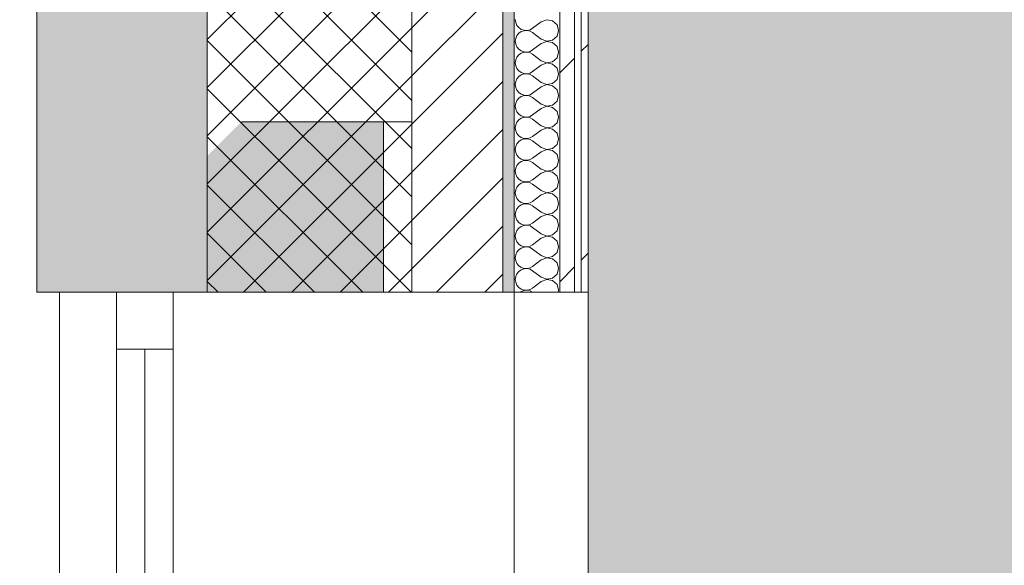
# Model space of a CAD drawing. Header units: millimetres. Extents: x -40968 to 13979, y -19284 to 4746.
# Tile 201 of 256: x -2116 to -1250, y -10899 to -10419. Entities that reach past the tile are written whole.
import ezdxf

# ---------------------------------------------------------------- set-up
doc = ezdxf.new("R2010")
doc.units = ezdxf.units.MM
doc.header["$MEASUREMENT"] = 0
doc.linetypes.add('Wipeout_Contour', pattern=[1000, 0, -1000])
for name, color, linetype in [('12_FAÇ_Façana', 7, 'Continuous'), ('Nuevo_08_E_Envans secs', 7, 'Continuous'), ('Nuevo_14_PAV_Soft Light Grey 0554', 7, 'Continuous'), ('Ventanas Archicad', 7, 'Continuous')]:
    doc.layers.add(name, color=color, linetype=linetype)
for name, color, linetype, lineweight in [('12_FAÇ_Façana_Pluma_Nº__1', 7, 'Continuous', 5), ('12_FAÇ_Façana_Pluma_Nº__2', 8, 'Continuous', 5), ('12_FAÇ_Façana_Pluma_Nº__7', 7, 'Continuous', 5), ('Nuevo_08_E_Envans secs_Pluma_Nº__1', 7, 'Continuous', 5), ('Ventanas Archicad_Pluma_Nº__1', 7, 'Continuous', 5), ('Ventanas Archicad_Pluma_Nº__7', 7, 'Continuous', 5)]:
    doc.layers.add(name, color=color, linetype=linetype, lineweight=lineweight)
for name, color, linetype, lineweight, true_color in [('12_FAÇ_Façana_Pluma_Nº__102', 7, 'Continuous', 5, 0xcccccc), ('12_FAÇ_Façana_Pluma_Nº__174', 7, 'Continuous', 13, 0xe4ad2c), ('12_FAÇ_Façana_Pluma_Nº__176', 7, 'Continuous', 15, 0x93a0c6), ('Nuevo_08_E_Envans secs_Pluma_Nº__102', 7, 'Continuous', 5, 0xcccccc), ('Nuevo_08_E_Envans secs_Pluma_Nº__171', 171, 'Continuous', 13, 0xaaaaff), ('Nuevo_08_E_Envans secs_Pluma_Nº__177', 7, 'Continuous', 15, 0xf7e046), ('Nuevo_14_PAV_Soft Light Grey 0554_Pluma_Nº__245', 7, 'Continuous', 13, 0xe8e8e8)]:
    doc.layers.add(name, color=color, linetype=linetype, lineweight=lineweight, true_color=true_color)
pattern_1 = [(45, (0, 0), (-183.848, 183.848), [195, -65]), (45, (7e-14, 183.85), (-183.848, 183.848), [195, -65])]

# ---------------------------------------------------------------- blocks, each defined once
blk = doc.blocks.new('Forjado_1_1', base_point=(-23046.79, -1194.06))
at = {"layer": 'Nuevo_14_PAV_Soft Light Grey 0554_Pluma_Nº__245', "linetype": 'Continuous', "lineweight": 0, "true_color": 0xe8e8e8}
h = blk.add_hatch(color=254, dxfattribs=at)
h.paths.add_polyline_path([(-23046.79, -1194.06), (-1631.11, -1193.63), (-1631.11, -6938.97), (-1556.11, -6938.97), (-1556.11, -7503.98), (-1616.26, -7503.98), (-1616.05, -11935.98), (-1564.89, -11935.98), (-1564.89, -12491.98), (-2024.11, -12491.98), (-2024.11, -12338.98), (-6997.39, -12338.98), (-6997.39, -12391.98), (-3637.68, -12391.98), (-3638.94, -13690.72), (-3644.87, -17130.96), (428.17, -17130.98), (428.89, -16788.98), (778.89, -16788.98), (778.35, -17142.97), (2622.91, -17145.82), (2623.01, -17079.79), (3389.91, -17080.98), (3389.61, -17276.98), (5489.84, -17280.21), (5489.84, -17141.49), (5763.89, -17141.49), (5763.89, -16738.98), (6378.89, -16738.98), (6378.89, -12488.98), (5778.89, -12488.98), (5779.74, -11938.87), (6782.11, -11938.85), (6782.11, -9207.42), (6082.11, -9207.42), (6016.11, -7504.98), (6016.11, -9073.42), (2073.42, -9073.42), (2073.42, -5267.32), (5998.89, -5267.32), (5998.89, -1708.98), (5884.89, -967.98), (7332.11, -967.98), (7332.11, 1999.55), (-28277.4, 1999.55), (-23028.39, 1969.01)])
h.paths.add_polyline_path([(492.89, -5267.32), (1951.42, -5267.32), (1951.42, -9073.42), (492.89, -9073.42)], flags=0)
at = {"layer": 'Nuevo_14_PAV_Soft Light Grey 0554_Pluma_Nº__245', "color": 254, "linetype": 'Continuous', "lineweight": 13, "true_color": 0xe8e8e8, "flags": 128}
blk.add_lwpolyline([(428.17, -17130.98), (-3644.87, -17130.96), (-3638.94, -13690.72), (-3637.68, -12391.98), (-6997.39, -12391.98), (-6997.39, -12338.98), (-2024.11, -12338.98), (-2024.11, -12491.98), (-1564.89, -12491.98), (-1564.89, -11935.98), (-1616.05, -11935.98), (-1616.26, -7503.98), (-1556.11, -7503.98), (-1556.11, -6938.97), (-1631.11, -6938.97), (-1631.11, -1193.63), (-23046.79, -1194.06)], dxfattribs=at)
blk = doc.blocks.new('Muro_1_1', base_point=(-1681.11, -1193.98))
at = {"layer": '12_FAÇ_Façana_Pluma_Nº__102', "linetype": 'Continuous', "lineweight": 0, "true_color": 0xe5e5e5}
blk.add_hatch(color=254, dxfattribs=at).paths.add_polyline_path([(-2101.11, -10658.98), (-1951.11, -10658.98), (-1951.11, -7438.98), (-1971.11, -7438.98), (-1971.11, -6988.97), (-1951.11, -6988.97), (-1951.11, -1638.98), (-2101.11, -1638.98)])
at = {"layer": '12_FAÇ_Façana_Pluma_Nº__174', "linetype": 'Continuous', "lineweight": 13, "true_color": 0xe4ad2c}
h = blk.add_hatch(dxfattribs=at)
h.set_pattern_fill('SATE_Aislamiento_0001', color=42, style=0, pattern_type=2)
h.set_pattern_definition([(45, (0, 0), (-21.2132, 21.2132), []), (135, (0, 0), (21.2132, 21.2132), [])])
h.paths.add_polyline_path([(-1951.11, -7438.98), (-1951.11, -10658.98), (-1771.11, -10658.98), (-1771.11, -7438.98)])
at = {"layer": '12_FAÇ_Façana_Pluma_Nº__176', "linetype": 'Continuous', "lineweight": 0, "true_color": 0x495063}
blk.add_hatch(color=251, dxfattribs=at).paths.add_polyline_path([(-1691.11, -7438.98), (-1691.11, -10658.98), (-1681.11, -10658.98), (-1681.11, -7438.98)])
at = {"layer": '12_FAÇ_Façana_Pluma_Nº__2', "linetype": 'Continuous', "lineweight": 5}
h = blk.add_hatch(dxfattribs=at)
h.set_pattern_fill('Ceramic_0001', color=8, style=0, pattern_type=2)
h.set_pattern_definition([(45, (0, 0), (-21.2132, 21.2132), [])])
h.paths.add_polyline_path([(-1771.11, -7438.98), (-1771.11, -10658.98), (-1691.11, -10658.98), (-1691.11, -7438.98)])
at = {"layer": '12_FAÇ_Façana_Pluma_Nº__7', "color": 7, "linetype": 'Continuous', "lineweight": 5}
for p, q in [((-1951.11, -7438.98), (-1951.11, -10658.98)), ((-1771.11, -10658.98), (-1771.11, -7438.98)), ((-1691.11, -10658.98), (-1691.11, -7438.98))]:
    blk.add_line(p, q, dxfattribs=at)
at = {"layer": '12_FAÇ_Façana_Pluma_Nº__7', "color": 7, "linetype": 'Continuous', "lineweight": 5, "flags": 128}
for points in [[(-2101.11, -1638.98), (-2101.11, -10658.98)], [(-1681.11, -10658.98), (-1681.11, -7438.98)], [(-2101.11, -10658.98), (-2071.11, -10658.98)], [(-1951.11, -10658.98), (-1921.11, -10658.98)]]:
    blk.add_lwpolyline(points, dxfattribs=at)
blk = doc.blocks.new('Ventana Vertical Multi-Faja 27_7')
at = {"layer": 'Ventanas Archicad_Pluma_Nº__1', "color": 7, "linetype": 'Continuous', "lineweight": 5}
for p, q in [((-600, 50), (600, 50)), ((-550, 0), (550, 0)), ((550, -50), (550, 0)), ((550, 0), (600, 0)), ((-550, -25), (550, -25)), ((550, -50), (-550, -50)), ((600, -50), (550, -50)), ((600, -260), (600, -235)), ((-600, -350), (600, -350))]:
    blk.add_line(p, q, dxfattribs=at)
at = {"layer": 'Ventanas Archicad_Pluma_Nº__7', "color": 7, "linetype": 'Continuous', "lineweight": 5}
for p, q in [((600, 50), (600, 40)), ((600, 40), (600, 0)), ((600, 40), (600, 0)), ((600, 0), (600, -50)), ((600, 0), (600, -50)), ((600, 0), (600, -50)), ((600, 0), (600, -50)), ((600, -50), (600, -110)), ((600, -50), (600, -110)), ((600, -110), (600, -235)), ((600, -110), (600, -235)), ((600, -260), (600, -340)), ((600, -340), (600, -350))]:
    blk.add_line(p, q, dxfattribs=at)
blk = doc.blocks.new('Muro_19_1', base_point=(-1681.11, -10658.98))
at = {"layer": '12_FAÇ_Façana', "linetype": 'Continuous', "lineweight": 0, "true_color": 0x000000}
h = blk.add_hatch(dxfattribs=at)
h.set_pattern_fill('Yeso_0001', color=18, style=0, pattern_type=2)
h.set_pattern_definition([(0, (0, 0), (0, 75), [0, -75])])
h.paths.add_polyline_path([(-1771.11, -10658.98), (-1771.11, -10508.98), (-1796.11, -10508.98), (-1796.11, -10658.98)])
at = {"layer": '12_FAÇ_Façana_Pluma_Nº__102', "linetype": 'Continuous', "lineweight": 0, "true_color": 0xe5e5e5}
blk.add_hatch(color=254, dxfattribs=at).paths.add_polyline_path([(-1921.11, -10508.98), (-2071.11, -10658.98), (-1796.11, -10658.98), (-1796.11, -10508.98)])
at = {"layer": '12_FAÇ_Façana_Pluma_Nº__1', "color": 7, "linetype": 'Continuous', "lineweight": 5}
for p, q in [((-1796.11, -10508.98), (-1771.11, -10508.98)), ((-1796.11, -10658.98), (-1796.11, -10508.98)), ((-1771.11, -10508.98), (-1771.11, -10658.98)), ((-1771.11, -10658.98), (-1796.11, -10658.98))]:
    blk.add_line(p, q, dxfattribs=at)
at = {"layer": '12_FAÇ_Façana_Pluma_Nº__7', "color": 7, "linetype": 'Continuous', "lineweight": 5}
for p, q in [((-1921.11, -10508.98), (-1796.11, -10508.98)), ((-2081.11, -10658.98), (-2071.11, -10658.98)), ((-2071.11, -10658.98), (-2031.11, -10658.98)), ((-2071.11, -10658.98), (-2031.11, -10658.98)), ((-2031.11, -10658.98), (-1981.11, -10658.98)), ((-2031.11, -10658.98), (-1981.11, -10658.98)), ((-1981.11, -10658.98), (-1921.11, -10658.98)), ((-1981.11, -10658.98), (-1921.11, -10658.98)), ((-1921.11, -10658.98), (-1796.11, -10658.98)), ((-1921.11, -10658.98), (-1796.11, -10658.98)), ((-1771.11, -10658.98), (-1691.11, -10658.98)), ((-1691.11, -10658.98), (-1681.11, -10658.98))]:
    blk.add_line(p, q, dxfattribs=at)
at = {"layer": 'Ventanas Archicad', "color": 253, "linetype": 'Continuous', "lineweight": 5, "true_color": 0xa4a4a6, "zscale": 1000, "rotation": 90.00000000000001}
blk.add_blockref('Ventana Vertical Multi-Faja 27_7', (-2031.11, -11258.98), dxfattribs=at)
blk = doc.blocks.new('*X363')
at = {"layer": 'Nuevo_08_E_Envans secs_Pluma_Nº__102', "color": 254, "linetype": 'Continuous', "lineweight": 5, "true_color": 0xcccccc}
for p, q in [((-1680.16, -10419.05), (-1679.79, -10421.65)), ((-1652.44, -10419.09), (-1657.3, -10420.95)), ((-1647.33, -10420.05), (-1652.44, -10419.09)), ((-1679.79, -10421.65), (-1678.73, -10424.05)), ((-1678.73, -10424.05), (-1677.06, -10426.08)), ((-1677.06, -10426.08), (-1674.89, -10427.57)), ((-1674.89, -10427.57), (-1672.4, -10428.41)), ((-1669.78, -10428.53), (-1667.22, -10427.94)), ((-1667.22, -10427.94), (-1664.92, -10426.67)), ((-1657.3, -10420.95), (-1664.92, -10426.67)), ((-1643.48, -10423.56), (-1647.33, -10420.05)), ((-1642.06, -10428.57), (-1643.48, -10423.56)), ((-1679.79, -10435.49), (-1680.16, -10438.1)), ((-1678.73, -10433.09), (-1679.79, -10435.49)), ((-1677.06, -10431.06), (-1678.73, -10433.09)), ((-1674.89, -10429.58), (-1677.06, -10431.06)), ((-1672.4, -10428.74), (-1674.89, -10429.58)), ((-1672.4, -10428.41), (-1669.78, -10428.53)), ((-1669.78, -10428.61), (-1672.4, -10428.74)), ((-1667.22, -10429.2), (-1669.78, -10428.61)), ((-1664.92, -10430.48), (-1667.22, -10429.2)), ((-1657.3, -10436.19), (-1664.92, -10430.48)), ((-1657.3, -10436.19), (-1652.44, -10438.06)), ((-1647.33, -10437.09), (-1643.48, -10433.58)), ((-1643.48, -10433.58), (-1642.06, -10428.57)), ((-1680.16, -10438.1), (-1679.79, -10440.7)), ((-1679.79, -10440.7), (-1678.73, -10443.1)), ((-1678.73, -10443.1), (-1677.06, -10445.13)), ((-1677.06, -10445.13), (-1674.89, -10446.61)), ((-1657.3, -10440), (-1664.92, -10445.71)), ((-1652.44, -10438.13), (-1657.3, -10440)), ((-1652.44, -10438.06), (-1647.33, -10437.09)), ((-1647.33, -10439.1), (-1652.44, -10438.13)), ((-1643.48, -10442.61), (-1647.33, -10439.1)), ((-1642.06, -10447.62), (-1643.48, -10442.61)), ((-1678.73, -10452.14), (-1679.79, -10454.54)), ((-1677.06, -10450.11), (-1678.73, -10452.14)), ((-1674.89, -10448.62), (-1677.06, -10450.11)), ((-1674.89, -10446.61), (-1672.4, -10447.45)), ((-1672.4, -10447.78), (-1674.89, -10448.62)), ((-1672.4, -10447.45), (-1669.78, -10447.58)), ((-1669.78, -10447.66), (-1672.4, -10447.78)), ((-1669.78, -10447.58), (-1667.22, -10446.99)), ((-1667.22, -10448.25), (-1669.78, -10447.66)), ((-1667.22, -10446.99), (-1664.92, -10445.71)), ((-1664.92, -10449.52), (-1667.22, -10448.25)), ((-1657.3, -10455.24), (-1664.92, -10449.52)), ((-1647.33, -10456.14), (-1643.48, -10452.63)), ((-1643.48, -10452.63), (-1642.06, -10447.62)), ((-1679.79, -10454.54), (-1680.16, -10457.14)), ((-1680.16, -10457.14), (-1679.79, -10459.75)), ((-1679.79, -10459.75), (-1678.73, -10462.15)), ((-1678.73, -10462.15), (-1677.06, -10464.17)), ((-1657.3, -10459.05), (-1664.92, -10464.76)), ((-1657.3, -10455.24), (-1652.44, -10457.1)), ((-1652.44, -10457.18), (-1657.3, -10459.05)), ((-1652.44, -10457.1), (-1647.33, -10456.14)), ((-1647.33, -10458.15), (-1652.44, -10457.18)), ((-1643.48, -10461.66), (-1647.33, -10458.15)), ((-1642.06, -10466.67), (-1643.48, -10461.66)), ((-1678.73, -10471.18), (-1679.79, -10473.59)), ((-1677.06, -10469.16), (-1678.73, -10471.18)), ((-1677.06, -10464.17), (-1674.89, -10465.66)), ((-1674.89, -10467.67), (-1677.06, -10469.16)), ((-1674.89, -10465.66), (-1672.4, -10466.5)), ((-1672.4, -10466.83), (-1674.89, -10467.67)), ((-1672.4, -10466.5), (-1669.78, -10466.63)), ((-1669.78, -10466.71), (-1672.4, -10466.83)), ((-1669.78, -10466.63), (-1667.22, -10466.03)), ((-1667.22, -10467.3), (-1669.78, -10466.71)), ((-1667.22, -10466.03), (-1664.92, -10464.76)), ((-1664.92, -10468.57), (-1667.22, -10467.3)), ((-1657.3, -10474.29), (-1664.92, -10468.57)), ((-1643.48, -10471.67), (-1642.06, -10466.67)), ((-1679.79, -10473.59), (-1680.16, -10476.19)), ((-1680.16, -10476.19), (-1679.79, -10478.79)), ((-1679.79, -10478.79), (-1678.73, -10481.2)), ((-1657.3, -10478.1), (-1664.92, -10483.81)), ((-1657.3, -10474.29), (-1652.44, -10476.15)), ((-1652.44, -10476.23), (-1657.3, -10478.1)), ((-1652.44, -10476.15), (-1647.33, -10475.19)), ((-1647.33, -10477.2), (-1652.44, -10476.23)), ((-1647.33, -10475.19), (-1643.48, -10471.67)), ((-1643.48, -10480.71), (-1647.33, -10477.2)), ((-1678.73, -10481.2), (-1677.06, -10483.22)), ((-1677.06, -10488.21), (-1678.73, -10490.23)), ((-1677.06, -10483.22), (-1674.89, -10484.71)), ((-1674.89, -10486.72), (-1677.06, -10488.21)), ((-1674.89, -10484.71), (-1672.4, -10485.55)), ((-1672.4, -10485.88), (-1674.89, -10486.72)), ((-1672.4, -10485.55), (-1669.78, -10485.68)), ((-1669.78, -10485.75), (-1672.4, -10485.88)), ((-1669.78, -10485.68), (-1667.22, -10485.08)), ((-1667.22, -10486.35), (-1669.78, -10485.75)), ((-1667.22, -10485.08), (-1664.92, -10483.81)), ((-1664.92, -10487.62), (-1667.22, -10486.35)), ((-1657.3, -10493.33), (-1664.92, -10487.62)), ((-1642.06, -10485.71), (-1643.48, -10480.71)), ((-1643.48, -10490.72), (-1642.06, -10485.71)), ((-1679.79, -10492.64), (-1680.16, -10495.24)), ((-1680.16, -10495.24), (-1679.79, -10497.84)), ((-1678.73, -10490.23), (-1679.79, -10492.64)), ((-1657.3, -10497.14), (-1664.92, -10502.86)), ((-1657.3, -10493.33), (-1652.44, -10495.2)), ((-1652.44, -10495.28), (-1657.3, -10497.14)), ((-1652.44, -10495.2), (-1647.33, -10494.23)), ((-1647.33, -10496.24), (-1652.44, -10495.28)), ((-1647.33, -10494.23), (-1643.48, -10490.72)), ((-1643.48, -10499.75), (-1647.33, -10496.24)), ((-1679.79, -10497.84), (-1678.73, -10500.25)), ((-1678.73, -10500.25), (-1677.06, -10502.27)), ((-1677.06, -10502.27), (-1674.89, -10503.76)), ((-1674.89, -10505.77), (-1677.06, -10507.26)), ((-1674.89, -10503.76), (-1672.4, -10504.6)), ((-1672.4, -10504.93), (-1674.89, -10505.77)), ((-1672.4, -10504.6), (-1669.78, -10504.72)), ((-1669.78, -10504.8), (-1672.4, -10504.93)), ((-1669.78, -10504.72), (-1667.22, -10504.13)), ((-1667.22, -10505.4), (-1669.78, -10504.8)), ((-1667.22, -10504.13), (-1664.92, -10502.86)), ((-1664.92, -10506.67), (-1667.22, -10505.4)), ((-1642.06, -10504.76), (-1643.48, -10499.75)), ((-1643.48, -10509.77), (-1642.06, -10504.76)), ((-1679.79, -10511.68), (-1680.16, -10514.29)), ((-1680.16, -10514.29), (-1679.79, -10516.89)), ((-1678.73, -10509.28), (-1679.79, -10511.68)), ((-1677.06, -10507.26), (-1678.73, -10509.28)), ((-1657.3, -10512.38), (-1664.92, -10506.67)), ((-1657.3, -10512.38), (-1652.44, -10514.25)), ((-1652.44, -10514.32), (-1657.3, -10516.19)), ((-1652.44, -10514.25), (-1647.33, -10513.28)), ((-1647.33, -10515.29), (-1652.44, -10514.32)), ((-1647.33, -10513.28), (-1643.48, -10509.77)), ((-1679.79, -10516.89), (-1678.73, -10519.29)), ((-1678.73, -10519.29), (-1677.06, -10521.32)), ((-1677.06, -10521.32), (-1674.89, -10522.8)), ((-1674.89, -10522.8), (-1672.4, -10523.64)), ((-1669.78, -10523.77), (-1667.22, -10523.18)), ((-1667.22, -10523.18), (-1664.92, -10521.9)), ((-1657.3, -10516.19), (-1664.92, -10521.9)), ((-1643.48, -10518.8), (-1647.33, -10515.29)), ((-1642.06, -10523.81), (-1643.48, -10518.8)), ((-1679.79, -10530.73), (-1680.16, -10533.33)), ((-1678.73, -10528.33), (-1679.79, -10530.73)), ((-1677.06, -10526.3), (-1678.73, -10528.33)), ((-1674.89, -10524.81), (-1677.06, -10526.3)), ((-1672.4, -10523.98), (-1674.89, -10524.81)), ((-1672.4, -10523.64), (-1669.78, -10523.77)), ((-1669.78, -10523.85), (-1672.4, -10523.98)), ((-1667.22, -10524.44), (-1669.78, -10523.85)), ((-1664.92, -10525.71), (-1667.22, -10524.44)), ((-1657.3, -10531.43), (-1664.92, -10525.71)), ((-1657.3, -10531.43), (-1652.44, -10533.29)), ((-1647.33, -10532.33), (-1643.48, -10528.82)), ((-1643.48, -10528.82), (-1642.06, -10523.81)), ((-1680.16, -10533.33), (-1679.79, -10535.94)), ((-1679.79, -10535.94), (-1678.73, -10538.34)), ((-1678.73, -10538.34), (-1677.06, -10540.36)), ((-1677.06, -10540.36), (-1674.89, -10541.85)), ((-1657.3, -10535.24), (-1664.92, -10540.95)), ((-1652.44, -10533.37), (-1657.3, -10535.24)), ((-1652.44, -10533.29), (-1647.33, -10532.33)), ((-1647.33, -10534.34), (-1652.44, -10533.37)), ((-1643.48, -10537.85), (-1647.33, -10534.34)), ((-1642.06, -10542.86), (-1643.48, -10537.85)), ((-1678.73, -10547.37), (-1679.79, -10549.78)), ((-1677.06, -10545.35), (-1678.73, -10547.37)), ((-1674.89, -10543.86), (-1677.06, -10545.35)), ((-1674.89, -10541.85), (-1672.4, -10542.69)), ((-1672.4, -10543.02), (-1674.89, -10543.86)), ((-1672.4, -10542.69), (-1669.78, -10542.82)), ((-1669.78, -10542.9), (-1672.4, -10543.02)), ((-1669.78, -10542.82), (-1667.22, -10542.22)), ((-1667.22, -10543.49), (-1669.78, -10542.9)), ((-1667.22, -10542.22), (-1664.92, -10540.95)), ((-1664.92, -10544.76), (-1667.22, -10543.49)), ((-1657.3, -10550.48), (-1664.92, -10544.76)), ((-1647.33, -10551.38), (-1643.48, -10547.86)), ((-1643.48, -10547.86), (-1642.06, -10542.86)), ((-1679.79, -10549.78), (-1680.16, -10552.38)), ((-1680.16, -10552.38), (-1679.79, -10554.98)), ((-1679.79, -10554.98), (-1678.73, -10557.39)), ((-1678.73, -10557.39), (-1677.06, -10559.41)), ((-1657.3, -10554.29), (-1664.92, -10560)), ((-1657.3, -10550.48), (-1652.44, -10552.34)), ((-1652.44, -10552.42), (-1657.3, -10554.29)), ((-1652.44, -10552.34), (-1647.33, -10551.38)), ((-1647.33, -10553.39), (-1652.44, -10552.42)), ((-1643.48, -10556.9), (-1647.33, -10553.39)), ((-1642.06, -10561.9), (-1643.48, -10556.9)), ((-1678.73, -10566.42), (-1679.79, -10568.83)), ((-1677.06, -10564.4), (-1678.73, -10566.42)), ((-1677.06, -10559.41), (-1674.89, -10560.9)), ((-1674.89, -10562.91), (-1677.06, -10564.4)), ((-1674.89, -10560.9), (-1672.4, -10561.74)), ((-1672.4, -10562.07), (-1674.89, -10562.91)), ((-1672.4, -10561.74), (-1669.78, -10561.87)), ((-1669.78, -10561.94), (-1672.4, -10562.07)), ((-1669.78, -10561.87), (-1667.22, -10561.27)), ((-1667.22, -10562.54), (-1669.78, -10561.94)), ((-1667.22, -10561.27), (-1664.92, -10560)), ((-1664.92, -10563.81), (-1667.22, -10562.54)), ((-1657.3, -10569.52), (-1664.92, -10563.81)), ((-1643.48, -10566.91), (-1642.06, -10561.9)), ((-1679.79, -10568.83), (-1680.16, -10571.43)), ((-1680.16, -10571.43), (-1679.79, -10574.03)), ((-1679.79, -10574.03), (-1678.73, -10576.44)), ((-1657.3, -10573.33), (-1664.92, -10579.05)), ((-1657.3, -10569.52), (-1652.44, -10571.39)), ((-1652.44, -10571.47), (-1657.3, -10573.33)), ((-1652.44, -10571.39), (-1647.33, -10570.42)), ((-1647.33, -10572.43), (-1652.44, -10571.47)), ((-1647.33, -10570.42), (-1643.48, -10566.91)), ((-1643.48, -10575.95), (-1647.33, -10572.43)), ((-1678.73, -10576.44), (-1677.06, -10578.46)), ((-1677.06, -10583.45), (-1678.73, -10585.47)), ((-1677.06, -10578.46), (-1674.89, -10579.95)), ((-1674.89, -10581.96), (-1677.06, -10583.45)), ((-1674.89, -10579.95), (-1672.4, -10580.79)), ((-1672.4, -10581.12), (-1674.89, -10581.96)), ((-1672.4, -10580.79), (-1669.78, -10580.91)), ((-1669.78, -10580.99), (-1672.4, -10581.12)), ((-1669.78, -10580.91), (-1667.22, -10580.32)), ((-1667.22, -10581.59), (-1669.78, -10580.99)), ((-1667.22, -10580.32), (-1664.92, -10579.05)), ((-1664.92, -10582.86), (-1667.22, -10581.59)), ((-1657.3, -10588.57), (-1664.92, -10582.86)), ((-1642.06, -10580.95), (-1643.48, -10575.95)), ((-1643.48, -10585.96), (-1642.06, -10580.95)), ((-1679.79, -10587.87), (-1680.16, -10590.48)), ((-1680.16, -10590.48), (-1679.79, -10593.08)), ((-1678.73, -10585.47), (-1679.79, -10587.87)), ((-1657.3, -10592.38), (-1664.92, -10598.1)), ((-1657.3, -10588.57), (-1652.44, -10590.44)), ((-1652.44, -10590.51), (-1657.3, -10592.38)), ((-1652.44, -10590.44), (-1647.33, -10589.47)), ((-1647.33, -10591.48), (-1652.44, -10590.51)), ((-1647.33, -10589.47), (-1643.48, -10585.96)), ((-1643.48, -10594.99), (-1647.33, -10591.48)), ((-1679.79, -10593.08), (-1678.73, -10595.48)), ((-1678.73, -10595.48), (-1677.06, -10597.51)), ((-1677.06, -10597.51), (-1674.89, -10598.99)), ((-1674.89, -10601.01), (-1677.06, -10602.49)), ((-1674.89, -10598.99), (-1672.4, -10599.83)), ((-1672.4, -10600.17), (-1674.89, -10601.01)), ((-1672.4, -10599.83), (-1669.78, -10599.96)), ((-1669.78, -10600.04), (-1672.4, -10600.17)), ((-1669.78, -10599.96), (-1667.22, -10599.37)), ((-1667.22, -10600.63), (-1669.78, -10600.04)), ((-1667.22, -10599.37), (-1664.92, -10598.1)), ((-1664.92, -10601.9), (-1667.22, -10600.63)), ((-1642.06, -10600), (-1643.48, -10594.99)), ((-1643.48, -10605.01), (-1642.06, -10600)), ((-1679.79, -10606.92), (-1680.16, -10609.52)), ((-1680.16, -10609.52), (-1679.79, -10612.13)), ((-1678.73, -10604.52), (-1679.79, -10606.92)), ((-1677.06, -10602.49), (-1678.73, -10604.52)), ((-1657.3, -10607.62), (-1664.92, -10601.9)), ((-1657.3, -10607.62), (-1652.44, -10609.49)), ((-1652.44, -10609.56), (-1657.3, -10611.43)), ((-1652.44, -10609.49), (-1647.33, -10608.52)), ((-1647.33, -10610.53), (-1652.44, -10609.56)), ((-1647.33, -10608.52), (-1643.48, -10605.01)), ((-1679.79, -10612.13), (-1678.73, -10614.53)), ((-1678.73, -10614.53), (-1677.06, -10616.55)), ((-1677.06, -10616.55), (-1674.89, -10618.04)), ((-1674.89, -10618.04), (-1672.4, -10618.88)), ((-1669.78, -10619.01), (-1667.22, -10618.41)), ((-1667.22, -10618.41), (-1664.92, -10617.14)), ((-1657.3, -10611.43), (-1664.92, -10617.14)), ((-1643.48, -10614.04), (-1647.33, -10610.53)), ((-1642.06, -10619.05), (-1643.48, -10614.04)), ((-1679.79, -10625.97), (-1680.16, -10628.57)), ((-1678.73, -10623.56), (-1679.79, -10625.97)), ((-1677.06, -10621.54), (-1678.73, -10623.56)), ((-1674.89, -10620.05), (-1677.06, -10621.54)), ((-1672.4, -10619.21), (-1674.89, -10620.05)), ((-1672.4, -10618.88), (-1669.78, -10619.01)), ((-1669.78, -10619.09), (-1672.4, -10619.21)), ((-1667.22, -10619.68), (-1669.78, -10619.09)), ((-1664.92, -10620.95), (-1667.22, -10619.68)), ((-1657.3, -10626.67), (-1664.92, -10620.95)), ((-1657.3, -10626.67), (-1652.44, -10628.53)), ((-1647.33, -10627.57), (-1643.48, -10624.05)), ((-1643.48, -10624.05), (-1642.06, -10619.05)), ((-1680.16, -10628.57), (-1679.79, -10631.17)), ((-1679.79, -10631.17), (-1678.73, -10633.58)), ((-1678.73, -10633.58), (-1677.06, -10635.6)), ((-1677.06, -10635.6), (-1674.89, -10637.09)), ((-1657.3, -10630.48), (-1664.92, -10636.19)), ((-1652.44, -10628.61), (-1657.3, -10630.48)), ((-1652.44, -10628.53), (-1647.33, -10627.57)), ((-1647.33, -10629.58), (-1652.44, -10628.61)), ((-1643.48, -10633.09), (-1647.33, -10629.58)), ((-1642.06, -10638.1), (-1643.48, -10633.09)), ((-1678.73, -10642.61), (-1679.79, -10645.02)), ((-1677.06, -10640.59), (-1678.73, -10642.61)), ((-1674.89, -10639.1), (-1677.06, -10640.59)), ((-1674.89, -10637.09), (-1672.4, -10637.93)), ((-1672.4, -10638.26), (-1674.89, -10639.1)), ((-1672.4, -10637.93), (-1669.78, -10638.06)), ((-1669.78, -10638.13), (-1672.4, -10638.26)), ((-1669.78, -10638.06), (-1667.22, -10637.46)), ((-1667.22, -10638.73), (-1669.78, -10638.13)), ((-1667.22, -10637.46), (-1664.92, -10636.19)), ((-1664.92, -10640), (-1667.22, -10638.73)), ((-1657.3, -10645.71), (-1664.92, -10640)), ((-1647.33, -10646.61), (-1643.48, -10643.1)), ((-1643.48, -10643.1), (-1642.06, -10638.1)), ((-1679.79, -10645.02), (-1680.16, -10647.62)), ((-1680.16, -10647.62), (-1679.79, -10650.22)), ((-1679.79, -10650.22), (-1678.73, -10652.63)), ((-1678.73, -10652.63), (-1677.06, -10654.65)), ((-1657.3, -10649.52), (-1664.92, -10655.24)), ((-1657.3, -10645.71), (-1652.44, -10647.58)), ((-1652.44, -10647.66), (-1657.3, -10649.52)), ((-1652.44, -10647.58), (-1647.33, -10646.61)), ((-1647.33, -10648.62), (-1652.44, -10647.66)), ((-1643.48, -10652.14), (-1647.33, -10648.62)), ((-1642.06, -10657.14), (-1643.48, -10652.14)), ((-1677.06, -10654.65), (-1674.89, -10656.14)), ((-1674.89, -10658.15), (-1676.1, -10658.98)), ((-1674.89, -10656.14), (-1672.4, -10656.98)), ((-1672.4, -10657.31), (-1674.89, -10658.15)), ((-1672.4, -10656.98), (-1669.78, -10657.1)), ((-1669.78, -10657.18), (-1672.4, -10657.31)), ((-1669.78, -10657.1), (-1667.22, -10656.51)), ((-1667.22, -10657.78), (-1669.78, -10657.18)), ((-1667.22, -10656.51), (-1664.92, -10655.24)), ((-1665.05, -10658.98), (-1667.22, -10657.78)), ((-1642.58, -10658.98), (-1642.06, -10657.14))]:
    blk.add_line(p, q, dxfattribs=at)
blk = doc.blocks.new('Muro_122_1', base_point=(-1616.11, -10658.98))
at = {"layer": 'Nuevo_08_E_Envans secs_Pluma_Nº__1', "color": 7, "linetype": 'Continuous', "lineweight": 5, "flags": 128}
blk.add_lwpolyline([(-1681.11, -7438.98), (-1681.11, -10658.98)], dxfattribs=at)
at = {"color": 254, "linetype": 'Wipeout_Contour', "lineweight": 0, "ltscale": 36800.017837}
blk.add_wipeout([(-1628.11, -10658.98), (-1628.11, -7438.98), (-1641.11, -7438.98), (-1641.11, -10658.98)], dxfattribs=at).dxf.layer = 'Nuevo_08_E_Envans secs'
at = {"color": 254, "linetype": 'Wipeout_Contour', "lineweight": 0, "ltscale": 36788.711064}
blk.add_wipeout([(-1616.11, -10658.98), (-1616.11, -7438.98), (-1622.11, -7438.98), (-1622.11, -10658.98)], dxfattribs=at).dxf.layer = 'Nuevo_08_E_Envans secs'
at = {"layer": 'Nuevo_08_E_Envans secs_Pluma_Nº__171', "linetype": 'Continuous', "lineweight": 13, "true_color": 0xaaaaff}
h = blk.add_hatch(dxfattribs=at)
h.set_pattern_fill('Panellat_HPL_0001', color=161, style=0, pattern_type=2)
h.set_pattern_definition(pattern_1)
h.paths.add_polyline_path([(-1616.11, -10658.98), (-1616.11, -7438.98), (-1622.11, -7438.98), (-1622.11, -10658.98)])
at = {"layer": 'Nuevo_08_E_Envans secs_Pluma_Nº__177', "linetype": 'Continuous', "lineweight": 15, "true_color": 0xf7e046}
h = blk.add_hatch(dxfattribs=at)
h.set_pattern_fill('Panellat_HPL_0001', color=53, style=0, pattern_type=2)
h.set_pattern_definition(pattern_1)
h.paths.add_polyline_path([(-1628.11, -10658.98), (-1628.11, -7438.98), (-1641.11, -7438.98), (-1641.11, -10658.98)])
at = {"layer": 'Nuevo_08_E_Envans secs_Pluma_Nº__1', "color": 7, "linetype": 'Continuous', "lineweight": 5}
for p, q in [((-1641.11, -10658.98), (-1641.11, -7438.98)), ((-1628.11, -10658.98), (-1628.11, -7438.98)), ((-1622.11, -10658.98), (-1622.11, -7438.98))]:
    blk.add_line(p, q, dxfattribs=at)
at = {"layer": 'Nuevo_08_E_Envans secs_Pluma_Nº__1', "color": 7, "linetype": 'Continuous', "lineweight": 5, "flags": 128}
for points in [[(-1616.11, -10658.98), (-1616.11, -7438.98)], [(-1641.11, -10658.98), (-1681.11, -10658.98)], [(-1628.11, -10658.98), (-1641.11, -10658.98)], [(-1622.11, -10658.98), (-1628.11, -10658.98)], [(-1616.11, -10658.98), (-1622.11, -10658.98)]]:
    blk.add_lwpolyline(points, dxfattribs=at)
at = {"layer": 'Nuevo_08_E_Envans secs', "color": 7, "lineweight": 20}
blk.add_blockref('*X363', (0, 0), dxfattribs=at)

msp = doc.modelspace()

# ---------------------------------------------------------------- block references
at = {"layer": '12_FAÇ_Façana', "color": 7, "lineweight": 20}
for name, p in [('Muro_1_1', (-1681.11, -1193.98)), ('Muro_19_1', (-1681.11, -10658.98))]:
    msp.add_blockref(name, p, dxfattribs=at)
at = {"layer": 'Nuevo_14_PAV_Soft Light Grey 0554', "color": 254, "linetype": 'Continuous', "lineweight": 13, "true_color": 0xe8e8e8}
msp.add_blockref('Forjado_1_1', (-23046.79, -1194.06), dxfattribs=at)

# ---------------------------------------------------------------- next in the draw order: block references
at = {"layer": 'Nuevo_08_E_Envans secs', "color": 7, "lineweight": 20}
msp.add_blockref('Muro_122_1', (-1616.11, -10658.98), dxfattribs=at)

doc.saveas('drawing.dxf')
